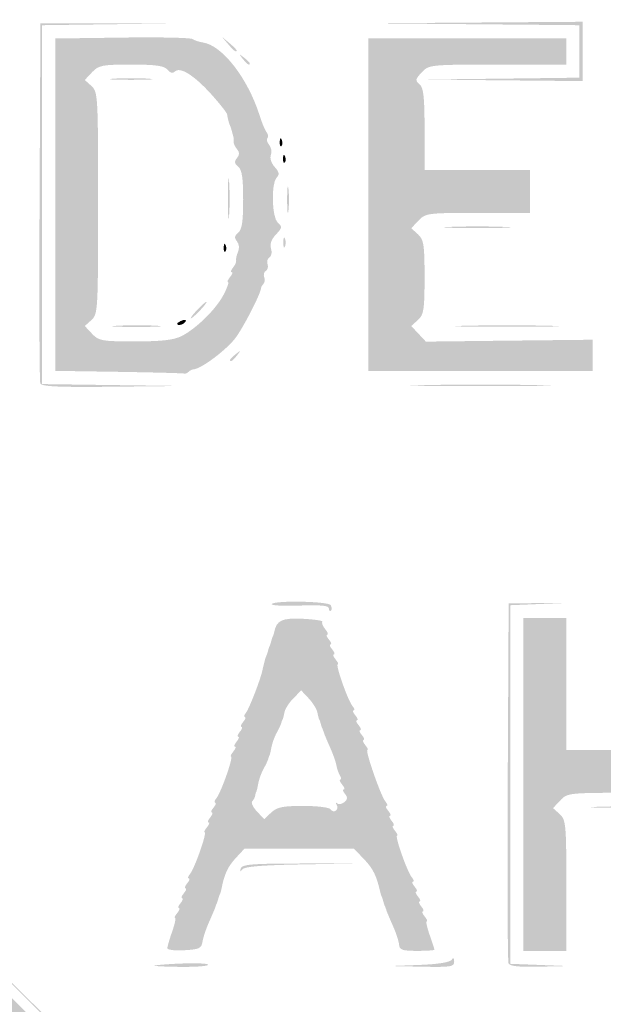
# Model space of a CAD drawing. Header units: inches. Extents: x -25.5 to 26.3, y -25.5 to 25.5.
# Tile 3 of 8: x -13 to -4.6, y -11.4 to 2.6. Entities that reach past the tile are written whole.
import ezdxf

# ---------------------------------------------------------------- set-up
doc = ezdxf.new("R2010")
doc.units = ezdxf.units.IN
doc.header["$MEASUREMENT"] = 0

msp = doc.modelspace()

# ---------------------------------------------------------------- hatches: boundary and pattern name
h = msp.add_hatch(color=7)
edge = h.paths.add_edge_path()
edge.add_spline(control_points=[(-0.485, -25.388), (-0.837, -25.302), (-1.088, -25.186), (-1.413, -24.956), (-1.656, -24.784), (-24.688, -1.783), (-24.971, -1.428), (-25.26, -1.067), (-25.407, -0.657), (-25.442, -0.115), (-25.464, 0.232), (-25.451, 0.342), (-25.347, 0.672), (-25.273, 0.908), (-25.151, 1.16), (-25.029, 1.328), (-24.757, 1.705), (-1.826, 24.649), (-1.409, 24.962), (-0.998, 25.27), (-0.834, 25.341), (-0.355, 25.414), (0.313, 25.516), (0.951, 25.326), (1.549, 24.846), (1.707, 24.718), (7.011, 19.436), (13.336, 13.108), (21.925, 4.514), (24.884, 1.525), (25.029, 1.299), (25.22, 0.998), (25.367, 0.606), (25.43, 0.226), (25.482, -0.084), (25.371, -0.662), (25.184, -1.06), (24.992, -1.468), (26.335, -0.11), (10.688, -15.722), (1.446, -24.944), (1.357, -25.031), (1.01, -25.191), (0.458, -25.446), (0.003, -25.506), (-0.485, -25.388)], knot_values=[0, 0, 0, 0, 1, 1, 1, 2, 2, 2, 3, 3, 3, 4, 4, 4, 5, 5, 5, 6, 6, 6, 7, 7, 7, 8, 8, 8, 9, 9, 9, 10, 10, 10, 11, 11, 11, 12, 12, 12, 13, 13, 13, 14, 14, 14, 15, 15, 15, 15], degree=3, periodic=0)
edge = h.paths.add_edge_path(flags=0)
edge.add_spline(control_points=[(0.38, -25.31), (0.534, -25.282), (0.817, -25.186), (1.01, -25.097), (1.357, -24.937), (1.446, -24.85), (10.688, -15.628), (26.246, -0.105), (24.898, -1.468), (25.09, -1.06), (25.466, -0.26), (25.413, 0.549), (24.934, 1.299), (24.79, 1.525), (21.842, 4.502), (13.289, 13.061), (6.99, 19.363), (1.707, 24.624), (1.549, 24.751), (0.951, 25.232), (0.313, 25.422), (-0.355, 25.32), (-0.834, 25.247), (-0.998, 25.176), (-1.409, 24.868), (-1.826, 24.555), (-24.663, 1.705), (-24.935, 1.328), (-25.534, 0.5), (-25.49, -0.65), (-24.83, -1.467), (-24.458, -1.927), (-1.598, -24.756), (-1.342, -24.922), (-1.069, -25.1), (-0.796, -25.218), (-0.485, -25.293), (-0.166, -25.37), (0.032, -25.374), (0.38, -25.31)], knot_values=[0, 0, 0, 0, 1, 1, 1, 2, 2, 2, 3, 3, 3, 4, 4, 4, 5, 5, 5, 6, 6, 6, 7, 7, 7, 8, 8, 8, 9, 9, 9, 10, 10, 10, 11, 11, 11, 12, 12, 12, 13, 13, 13, 13], degree=3, periodic=0)
h = msp.add_hatch(color=7)
edge = h.paths.add_edge_path()
edge.add_spline(control_points=[(0.187, -24.606), (0.165, -24.57), (0.07, -24.558), (-0.078, -24.572), (-0.205, -24.585), (-0.321, -24.576), (-0.335, -24.553), (-0.349, -24.53), (-0.385, -24.517), (-0.416, -24.523), (-0.446, -24.529), (-0.588, -24.475), (-0.73, -24.404), (-0.947, -24.295), (-2.882, -22.382), (-12.613, -12.655), (-22.922, -2.351), (-24.46, -0.788), (-24.496, -0.577), (-24.499, -0.558), (-24.507, -0.531), (-24.514, -0.518), (-24.52, -0.505), (-24.531, -0.473), (-24.537, -0.447), (-24.544, -0.422), (-24.553, -0.39), (-24.559, -0.377), (-24.593, -0.291), (-24.562, 0.355), (-24.518, 0.471), (-24.488, 0.549), (-24.441, 0.676), (-24.412, 0.754), (-24.342, 0.94), (-1.119, 24.184), (-0.812, 24.374), (-0.689, 24.451), (-0.589, 24.5), (-0.589, 24.484), (-0.589, 24.468), (-0.56, 24.479), (-0.526, 24.508), (-0.491, 24.537), (-0.45, 24.548), (-0.434, 24.532), (-0.419, 24.517), (-0.38, 24.521), (-0.348, 24.541), (-0.316, 24.56), (-0.159, 24.577), (0, 24.577), (0.159, 24.577), (0.316, 24.56), (0.348, 24.541), (0.38, 24.521), (0.417, 24.515), (0.43, 24.528), (0.443, 24.541), (0.578, 24.482), (0.729, 24.397), (0.932, 24.282), (1.018, 24.255), (1.056, 24.294), (1.095, 24.333), (4.165, 21.291), (12.728, 12.728), (20.947, 4.508), (24.332, 1.094), (24.297, 1.059), (24.261, 1.023), (24.291, 0.921), (24.4, 0.709), (24.485, 0.544), (24.541, 0.396), (24.526, 0.381), (24.511, 0.366), (24.535, 0.313), (24.58, 0.264), (24.648, 0.189), (24.652, 0.158), (24.602, 0.079), (24.554, 0.002), (24.555, -0.03), (24.606, -0.091), (24.658, -0.155), (24.656, -0.181), (24.589, -0.254), (24.546, -0.302), (24.513, -0.36), (24.518, -0.383), (24.522, -0.405), (24.52, -0.44), (24.514, -0.459), (24.507, -0.479), (24.499, -0.51), (24.494, -0.53), (24.475, -0.614), (24.275, -0.962), (24.23, -0.99), (24.195, -1.011), (24.198, -1.043), (24.238, -1.091), (24.286, -1.149), (22.455, -3.001), (12.726, -12.73), (4.149, -21.307), (1.142, -24.286), (1.103, -24.247), (1.064, -24.207), (1.008, -24.222), (0.888, -24.304), (0.798, -24.364), (0.647, -24.439), (0.551, -24.47), (0.455, -24.501), (0.342, -24.556), (0.299, -24.594), (0.241, -24.644), (0.213, -24.647), (0.187, -24.606)], knot_values=[0, 0, 0, 0, 1, 1, 1, 2, 2, 2, 3, 3, 3, 4, 4, 4, 5, 5, 5, 6, 6, 6, 7, 7, 7, 8, 8, 8, 9, 9, 9, 10, 10, 10, 11, 11, 11, 12, 12, 12, 13, 13, 13, 14, 14, 14, 15, 15, 15, 16, 16, 16, 17, 17, 17, 18, 18, 18, 19, 19, 19, 20, 20, 20, 21, 21, 21, 22, 22, 22, 23, 23, 23, 24, 24, 24, 25, 25, 25, 26, 26, 26, 27, 27, 27, 28, 28, 28, 29, 29, 29, 30, 30, 30, 31, 31, 31, 32, 32, 32, 33, 33, 33, 34, 34, 34, 35, 35, 35, 36, 36, 36, 37, 37, 37, 38, 38, 38, 39, 39, 39, 40, 40, 40, 40], degree=3, periodic=0)
edge = h.paths.add_edge_path(flags=0)
edge.add_spline(control_points=[(0.095, -24.042), (0.111, -24.015), (0.15, -23.996), (0.18, -24), (0.296, -24.014), (0.35, -23.992), (0.492, -23.873), (0.595, -23.786), (0.625, -23.733), (0.592, -23.694), (0.559, -23.654), (3.808, -20.376), (12.1, -12.084), (19.462, -4.722), (23.666, -0.551), (23.688, -0.586), (23.732, -0.657), (23.881, -0.529), (23.981, -0.337), (24.045, -0.213), (24.043, -0.194), (23.953, -0.099)], knot_values=[0, 0, 0, 0, 1, 1, 1, 2, 2, 2, 3, 3, 3, 4, 4, 4, 5, 5, 5, 6, 6, 6, 7, 7, 7, 7], degree=3, periodic=0)
edge.add_line((23.953, -0.099), (23.856, 0.004))
edge.add_line((23.856, 0.004), (23.954, 0.102))
edge.add_spline(control_points=[(23.954, 0.102), (24.044, 0.193), (24.046, 0.21), (23.981, 0.335), (23.882, 0.529), (23.732, 0.657), (23.688, 0.586), (23.666, 0.551), (19.462, 4.722), (12.1, 12.084), (4.119, 20.065), (0.56, 23.655), (0.59, 23.692), (0.62, 23.727), (0.596, 23.782), (0.517, 23.855), (0.453, 23.916), (0.4, 23.948), (0.4, 23.928), (0.4, 23.907), (0.366, 23.919), (0.323, 23.954), (0.281, 23.989), (0.223, 24.02), (0.194, 24.021), (0.165, 24.023), (0.104, 24.042), (0.059, 24.062), (0.014, 24.083), (-0.061, 24.084), (-0.106, 24.064), (-0.194, 24.026), (-0.241, 24.014), (-0.353, 24.003), (-0.443, 23.994), (-23.885, 0.561), (-23.977, 0.389), (-24.014, 0.317), (-24.03, 0.259), (-24.011, 0.259), (-23.992, 0.259), (-24.002, 0.234), (-24.034, 0.203), (-24.096, 0.14), (-24.111, -0.129), (-24.055, -0.184), (-24.021, -0.219), (-24.014, -0.24), (-24.002, -0.365), (-23.994, -0.443), (-0.606, -23.833), (-0.417, -23.951), (-0.336, -24.002), (-0.238, -24.032), (-0.198, -24.017), (-0.159, -24.002), (-0.113, -24.012), (-0.096, -24.04), (-0.057, -24.104), (0.056, -24.105), (0.095, -24.042)], knot_values=[0, 0, 0, 0, 1, 1, 1, 2, 2, 2, 3, 3, 3, 4, 4, 4, 5, 5, 5, 6, 6, 6, 7, 7, 7, 8, 8, 8, 9, 9, 9, 10, 10, 10, 11, 11, 11, 12, 12, 12, 13, 13, 13, 14, 14, 14, 15, 15, 15, 16, 16, 16, 17, 17, 17, 18, 18, 18, 19, 19, 19, 20, 20, 20, 20], degree=3, periodic=0)
h = msp.add_hatch(color=7)
edge = h.paths.add_edge_path()
edge.add_spline(control_points=[(-12.763, 12.74), (-6.339, 19.164), (-1.073, 24.42), (-1.06, 24.42), (-1.047, 24.42), (-6.292, 19.164), (-12.716, 12.74), (-19.14, 6.316), (-24.407, 1.06), (-24.42, 1.06), (-24.433, 1.06), (-19.187, 6.316), (-12.763, 12.74)], knot_values=[0, 0, 0, 0, 1, 1, 1, 2, 2, 2, 3, 3, 3, 4, 4, 4, 4], degree=3, periodic=0)
h = msp.add_hatch(color=7)
edge = h.paths.add_edge_path()
edge.add_spline(control_points=[(-12.151, 12.08), (-5.753, 18.478), (-0.508, 23.713), (-0.495, 23.713), (-0.482, 23.713), (-5.706, 18.478), (-12.104, 12.08), (-18.502, 5.682), (-23.747, 0.447), (-23.76, 0.447), (-23.773, 0.447), (-18.549, 5.682), (-12.151, 12.08)], knot_values=[0, 0, 0, 0, 1, 1, 1, 2, 2, 2, 3, 3, 3, 4, 4, 4, 4], degree=3, periodic=0)
h = msp.add_hatch(color=7)
edge = h.paths.add_edge_path()
edge.add_spline(control_points=[(-12.671, -2.555), (-12.683, -2.523), (-12.688, -1.352), (-12.681, 0.047)], knot_values=[0, 0, 0, 0, 1, 1, 1, 1], degree=3, periodic=0)
edge.add_line((-12.681, 0.047), (-12.669, 2.59))
edge.add_line((-12.669, 2.59), (-11.645, 2.592))
edge.add_line((-11.645, 2.592), (-10.62, 2.593))
edge.add_line((-10.62, 2.593), (-11.633, 2.579))
edge.add_line((-11.633, 2.579), (-12.646, 2.565))
edge.add_line((-12.646, 2.565), (-12.646, 0))
edge.add_line((-12.646, 0), (-12.646, -2.565))
edge.add_line((-12.646, -2.565), (-11.645, -2.579))
edge.add_line((-11.645, -2.579), (-10.644, -2.592))
edge.add_line((-10.644, -2.592), (-11.646, -2.603))
edge.add_spline(control_points=[(-11.646, -2.603), (-12.413, -2.611), (-12.654, -2.6), (-12.671, -2.555)], knot_values=[0, 0, 0, 0, 1, 1, 1, 1], degree=3, periodic=0)
msp.add_hatch(color=7).paths.add_polyline_path([(-6.087, 1.801), (-4.969, 1.815), (-4.969, 2.19), (-4.969, 2.565), (-6.488, 2.579), (-8.006, 2.592), (-6.464, 2.603), (-4.922, 2.614), (-4.922, 2.19), (-4.922, 1.766), (-6.064, 1.777), (-7.206, 1.788), (-6.087, 1.801)])
h = msp.add_hatch(color=7)
edge = h.paths.add_edge_path()
edge.add_line((-11.551, -2.39), (-12.457, -2.376))
edge.add_line((-12.457, -2.376), (-12.457, -0.001))
edge.add_line((-12.457, -0.001), (-12.457, 2.375))
edge.add_line((-12.457, 2.375), (-11.503, 2.388))
edge.add_spline(control_points=[(-11.503, 2.388), (-10.979, 2.396), (-10.527, 2.386), (-10.499, 2.368), (-10.471, 2.349), (-10.403, 2.326), (-10.347, 2.318), (-10.069, 2.275), (-9.707, 1.808), (-9.537, 1.272), (-9.505, 1.168), (-9.459, 1.06), (-9.437, 1.032), (-9.415, 1.004), (-9.41, 0.967), (-9.426, 0.951), (-9.443, 0.934), (-9.432, 0.891), (-9.402, 0.855), (-9.372, 0.819), (-9.361, 0.754), (-9.377, 0.711), (-9.395, 0.665), (-9.372, 0.593), (-9.323, 0.539), (-9.258, 0.467), (-9.251, 0.432), (-9.293, 0.39), (-9.377, 0.306), (-9.364, -0.187), (-9.277, -0.26), (-9.212, -0.314), (-9.216, -0.332), (-9.305, -0.427), (-9.371, -0.497), (-9.395, -0.566), (-9.375, -0.628), (-9.358, -0.68), (-9.368, -0.737), (-9.397, -0.754), (-9.426, -0.772), (-9.438, -0.816), (-9.425, -0.851), (-9.411, -0.886), (-9.422, -0.929), (-9.448, -0.945), (-9.475, -0.962), (-9.486, -1.003), (-9.473, -1.036), (-9.46, -1.07), (-9.464, -1.112), (-9.481, -1.13), (-9.499, -1.147), (-9.515, -1.176), (-9.517, -1.193), (-9.528, -1.28), (-9.741, -1.701), (-9.868, -1.885), (-9.988, -2.06), (-10.376, -2.354), (-10.487, -2.355), (-10.504, -2.355), (-10.534, -2.371), (-10.554, -2.39), (-10.573, -2.41), (-10.601, -2.421), (-10.616, -2.415), (-10.632, -2.409), (-11.052, -2.398), (-11.551, -2.39)], knot_values=[0, 0, 0, 0, 1, 1, 1, 2, 2, 2, 3, 3, 3, 4, 4, 4, 5, 5, 5, 6, 6, 6, 7, 7, 7, 8, 8, 8, 9, 9, 9, 10, 10, 10, 11, 11, 11, 12, 12, 12, 13, 13, 13, 14, 14, 14, 15, 15, 15, 16, 16, 16, 17, 17, 17, 18, 18, 18, 19, 19, 19, 20, 20, 20, 21, 21, 21, 22, 22, 22, 23, 23, 23, 23], degree=3, periodic=0)
edge = h.paths.add_edge_path(flags=0)
edge.add_spline(control_points=[(-10.653, -1.879), (-10.442, -1.772), (-10.158, -1.492), (-10.05, -1.283), (-10, -1.186), (-9.973, -1.107), (-9.989, -1.107), (-10.006, -1.107), (-9.993, -1.075), (-9.961, -1.036), (-9.929, -0.997), (-9.918, -0.965), (-9.937, -0.965), (-9.957, -0.965), (-9.948, -0.936), (-9.918, -0.9), (-9.888, -0.864), (-9.868, -0.816), (-9.873, -0.794), (-9.878, -0.772), (-9.865, -0.716), (-9.845, -0.671), (-9.825, -0.623), (-9.832, -0.56), (-9.862, -0.524), (-9.902, -0.476), (-9.898, -0.445), (-9.844, -0.401), (-9.79, -0.356), (-9.773, -0.24), (-9.773, 0.071), (-9.773, 0.381), (-9.79, 0.498), (-9.844, 0.542), (-9.898, 0.587), (-9.902, 0.617), (-9.862, 0.666), (-9.822, 0.714), (-9.822, 0.747), (-9.863, 0.796), (-9.893, 0.832), (-9.914, 0.88), (-9.91, 0.902), (-9.906, 0.924), (-9.908, 0.958), (-9.914, 0.977), (-9.921, 0.997), (-9.931, 1.034), (-9.937, 1.06), (-9.944, 1.086), (-9.955, 1.117), (-9.961, 1.13), (-9.975, 1.159), (-9.994, 1.232), (-10.002, 1.29), (-10.005, 1.313), (-10.106, 1.441), (-10.226, 1.575), (-10.472, 1.848), (-10.675, 1.976), (-10.747, 1.903), (-10.778, 1.872), (-10.814, 1.881), (-10.854, 1.929), (-10.901, 1.985), (-11.017, 2.002), (-11.371, 2.002), (-11.789, 2.002), (-11.837, 1.992), (-11.932, 1.892)], knot_values=[0, 0, 0, 0, 1, 1, 1, 2, 2, 2, 3, 3, 3, 4, 4, 4, 5, 5, 5, 6, 6, 6, 7, 7, 7, 8, 8, 8, 9, 9, 9, 10, 10, 10, 11, 11, 11, 12, 12, 12, 13, 13, 13, 14, 14, 14, 15, 15, 15, 16, 16, 16, 17, 17, 17, 18, 18, 18, 19, 19, 19, 20, 20, 20, 21, 21, 21, 22, 22, 22, 23, 23, 23, 23], degree=3, periodic=0)
edge.add_line((-11.932, 1.892), (-12.035, 1.782))
edge.add_line((-12.035, 1.782), (-11.94, 1.696))
edge.add_spline(control_points=[(-11.94, 1.696), (-11.848, 1.613), (-11.845, 1.555), (-11.845, 0.024), (-11.845, -1.507), (-11.848, -1.566), (-11.94, -1.649)], knot_values=[0, 0, 0, 0, 1, 1, 1, 2, 2, 2, 2], degree=3, periodic=0)
edge.add_line((-11.94, -1.649), (-12.035, -1.735))
edge.add_line((-12.035, -1.735), (-11.932, -1.845))
edge.add_spline(control_points=[(-11.932, -1.845), (-11.836, -1.947), (-11.792, -1.955), (-11.316, -1.955), (-10.939, -1.955), (-10.764, -1.935), (-10.653, -1.879)], knot_values=[0, 0, 0, 0, 1, 1, 1, 2, 2, 2, 2], degree=3, periodic=0)
h = msp.add_hatch(color=7)
edge = h.paths.add_edge_path()
edge.add_line((-9.989, 2.296), (-10.079, 2.402))
edge.add_line((-10.079, 2.402), (-9.973, 2.312))
edge.add_spline(control_points=[(-9.973, 2.312), (-9.914, 2.263), (-9.867, 2.215), (-9.867, 2.206), (-9.867, 2.169), (-9.905, 2.196), (-9.989, 2.296)], knot_values=[0, 0, 0, 0, 1, 1, 1, 2, 2, 2, 2], degree=3, periodic=0)
h = msp.add_hatch(color=7)
edge = h.paths.add_edge_path()
edge.add_line((-7.983, 0), (-7.983, 2.378))
edge.add_line((-7.983, 2.378), (-6.57, 2.378))
edge.add_line((-6.57, 2.378), (-5.157, 2.378))
edge.add_line((-5.157, 2.378), (-5.157, 2.19))
edge.add_line((-5.157, 2.19), (-5.157, 2.002))
edge.add_line((-5.157, 2.002), (-6.138, 2.002))
edge.add_spline(control_points=[(-6.138, 2.002), (-7.107, 2.002), (-7.12, 2), (-7.223, 1.891), (-7.315, 1.793), (-7.319, 1.773), (-7.254, 1.72), (-7.197, 1.672), (-7.182, 1.544), (-7.182, 1.077)], knot_values=[0, 0, 0, 0, 1, 1, 1, 2, 2, 2, 3, 3, 3, 3], degree=3, periodic=0)
edge.add_line((-7.182, 1.077), (-7.182, 0.495))
edge.add_line((-7.182, 0.495), (-6.429, 0.495))
edge.add_line((-6.429, 0.495), (-5.675, 0.495))
edge.add_line((-5.675, 0.495), (-5.675, 0.188))
edge.add_line((-5.675, 0.188), (-5.675, -0.118))
edge.add_line((-5.675, -0.118), (-6.421, -0.118))
edge.add_spline(control_points=[(-6.421, -0.118), (-7.14, -0.118), (-7.169, -0.122), (-7.269, -0.228)], knot_values=[0, 0, 0, 0, 1, 1, 1, 1], degree=3, periodic=0)
edge.add_line((-7.269, -0.228), (-7.372, -0.337))
edge.add_line((-7.372, -0.337), (-7.277, -0.423))
edge.add_spline(control_points=[(-7.277, -0.423), (-7.193, -0.5), (-7.182, -0.568), (-7.182, -1.036), (-7.182, -1.505), (-7.193, -1.573), (-7.277, -1.649)], knot_values=[0, 0, 0, 0, 1, 1, 1, 2, 2, 2, 2], degree=3, periodic=0)
edge.add_line((-7.277, -1.649), (-7.372, -1.735))
edge.add_line((-7.372, -1.735), (-7.268, -1.846))
edge.add_line((-7.268, -1.846), (-7.163, -1.958))
edge.add_line((-7.163, -1.958), (-5.972, -1.944))
edge.add_line((-5.972, -1.944), (-4.78, -1.931))
edge.add_line((-4.78, -1.931), (-4.78, -2.155))
edge.add_line((-4.78, -2.155), (-4.78, -2.378))
edge.add_line((-4.78, -2.378), (-6.382, -2.378))
edge.add_line((-6.382, -2.378), (-7.983, -2.378))
edge.add_line((-7.983, -2.378), (-7.983, 0))
h = msp.add_hatch(color=7)
edge = h.paths.add_edge_path()
edge.add_spline(control_points=[(-9.779, 2.084), (-9.837, 2.159), (-9.836, 2.16), (-9.761, 2.102), (-9.715, 2.066), (-9.678, 2.029), (-9.678, 2.019), (-9.678, 1.981), (-9.717, 2.006), (-9.779, 2.084)], knot_values=[0, 0, 0, 0, 1, 1, 1, 2, 2, 2, 3, 3, 3, 3], degree=3, periodic=0)
h = msp.add_hatch(color=7)
edge = h.paths.add_edge_path()
edge.add_spline(control_points=[(-11.621, 1.801), (-11.485, 1.81), (-11.263, 1.81), (-11.127, 1.801), (-10.991, 1.791), (-11.102, 1.784), (-11.374, 1.784), (-11.646, 1.784), (-11.757, 1.791), (-11.621, 1.801)], knot_values=[0, 0, 0, 0, 1, 1, 1, 2, 2, 2, 3, 3, 3, 3], degree=3, periodic=0)
h = msp.add_hatch(color=7)
edge = h.paths.add_edge_path()
edge.add_spline(control_points=[(-9.251, 0.899), (-9.249, 0.954), (-9.237, 0.965), (-9.222, 0.927), (-9.209, 0.893), (-9.21, 0.853), (-9.226, 0.837), (-9.242, 0.821), (-9.253, 0.849), (-9.251, 0.899)], knot_values=[0, 0, 0, 0, 1, 1, 1, 2, 2, 2, 3, 3, 3, 3], degree=3, periodic=0)
h = msp.add_hatch(color=7)
edge = h.paths.add_edge_path()
edge.add_spline(control_points=[(-9.204, 0.663), (-9.201, 0.718), (-9.19, 0.729), (-9.175, 0.692), (-9.162, 0.658), (-9.163, 0.617), (-9.179, 0.601), (-9.195, 0.586), (-9.206, 0.614), (-9.204, 0.663)], knot_values=[0, 0, 0, 0, 1, 1, 1, 2, 2, 2, 3, 3, 3, 3], degree=3, periodic=0)
h = msp.add_hatch(color=7)
edge = h.paths.add_edge_path()
edge.add_spline(control_points=[(-9.991, 0.094), (-9.991, 0.353), (-9.983, 0.453), (-9.973, 0.316), (-9.964, 0.179), (-9.964, -0.032), (-9.974, -0.155), (-9.983, -0.277), (-9.991, -0.165), (-9.991, 0.094)], knot_values=[0, 0, 0, 0, 1, 1, 1, 2, 2, 2, 3, 3, 3, 3], degree=3, periodic=0)
h = msp.add_hatch(color=7)
edge = h.paths.add_edge_path()
edge.add_spline(control_points=[(-9.145, 0.071), (-9.145, 0.239), (-9.137, 0.308), (-9.126, 0.224), (-9.116, 0.14), (-9.116, 0.002), (-9.126, -0.082), (-9.137, -0.167), (-9.145, -0.098), (-9.145, 0.071)], knot_values=[0, 0, 0, 0, 1, 1, 1, 2, 2, 2, 3, 3, 3, 3], degree=3, periodic=0)
h = msp.add_hatch(color=7)
edge = h.paths.add_edge_path()
edge.add_spline(control_points=[(-6.817, -0.318), (-6.604, -0.309), (-6.254, -0.309), (-6.04, -0.318), (-5.826, -0.327), (-6.001, -0.334), (-6.429, -0.334), (-6.856, -0.334), (-7.031, -0.327), (-6.817, -0.318)], knot_values=[0, 0, 0, 0, 1, 1, 1, 2, 2, 2, 3, 3, 3, 3], degree=3, periodic=0)
h = msp.add_hatch(color=7)
edge = h.paths.add_edge_path()
edge.add_line((-12.127, -12.092), (-23.737, -0.471))
edge.add_line((-23.737, -0.471), (-12.116, -12.08))
edge.add_spline(control_points=[(-12.116, -12.08), (-5.724, -18.465), (-0.495, -23.695), (-0.495, -23.701), (-0.495, -23.708), (-0.5, -23.713), (-0.506, -23.713), (-0.513, -23.713), (-5.742, -18.484), (-12.127, -12.092)], knot_values=[0, 0, 0, 0, 1, 1, 1, 2, 2, 2, 3, 3, 3, 3], degree=3, periodic=0)
h = msp.add_hatch(color=7)
edge = h.paths.add_edge_path()
edge.add_spline(control_points=[(-10.051, -0.608), (-10.049, -0.553), (-10.038, -0.542), (-10.023, -0.58), (-10.009, -0.614), (-10.011, -0.654), (-10.027, -0.67), (-10.042, -0.686), (-10.054, -0.658), (-10.051, -0.608)], knot_values=[0, 0, 0, 0, 1, 1, 1, 2, 2, 2, 3, 3, 3, 3], degree=3, periodic=0)
h = msp.add_hatch(color=7)
edge = h.paths.add_edge_path()
edge.add_spline(control_points=[(-9.2, -0.542), (-9.2, -0.477), (-9.189, -0.45), (-9.176, -0.483), (-9.163, -0.515), (-9.163, -0.568), (-9.176, -0.6), (-9.189, -0.633), (-9.2, -0.606), (-9.2, -0.542)], knot_values=[0, 0, 0, 0, 1, 1, 1, 2, 2, 2, 3, 3, 3, 3], degree=3, periodic=0)
h = msp.add_hatch(color=7)
edge = h.paths.add_edge_path()
edge.add_spline(control_points=[(-10.432, -1.507), (-10.371, -1.442), (-10.311, -1.389), (-10.298, -1.389), (-10.285, -1.389), (-10.324, -1.442), (-10.385, -1.507), (-10.446, -1.572), (-10.506, -1.625), (-10.519, -1.625), (-10.532, -1.625), (-10.493, -1.572), (-10.432, -1.507)], knot_values=[0, 0, 0, 0, 1, 1, 1, 2, 2, 2, 3, 3, 3, 4, 4, 4, 4], degree=3, periodic=0)
h = msp.add_hatch(color=7)
edge = h.paths.add_edge_path()
edge.add_spline(control_points=[(-10.715, -1.701), (-10.715, -1.69), (-10.682, -1.669), (-10.641, -1.654), (-10.6, -1.638), (-10.581, -1.646), (-10.597, -1.672), (-10.625, -1.717), (-10.715, -1.739), (-10.715, -1.701)], knot_values=[0, 0, 0, 0, 1, 1, 1, 2, 2, 2, 3, 3, 3, 3], degree=3, periodic=0)
h = msp.add_hatch(color=7)
edge = h.paths.add_edge_path()
edge.add_spline(control_points=[(-11.572, -1.731), (-11.409, -1.722), (-11.155, -1.722), (-11.007, -1.731), (-10.859, -1.741), (-10.992, -1.748), (-11.303, -1.748), (-11.614, -1.748), (-11.735, -1.74), (-11.572, -1.731)], knot_values=[0, 0, 0, 0, 1, 1, 1, 2, 2, 2, 3, 3, 3, 3], degree=3, periodic=0)
h = msp.add_hatch(color=7)
edge = h.paths.add_edge_path()
edge.add_spline(control_points=[(-6.605, -1.731), (-6.275, -1.723), (-5.735, -1.723), (-5.404, -1.731), (-5.074, -1.739), (-5.344, -1.746), (-6.005, -1.746), (-6.665, -1.746), (-6.936, -1.739), (-6.605, -1.731)], knot_values=[0, 0, 0, 0, 1, 1, 1, 2, 2, 2, 3, 3, 3, 3], degree=3, periodic=0)
h = msp.add_hatch(color=7)
edge = h.paths.add_edge_path()
edge.add_spline(control_points=[(-9.961, -2.219), (-9.961, -2.21), (-9.924, -2.172), (-9.879, -2.137), (-9.804, -2.078), (-9.802, -2.08), (-9.861, -2.155), (-9.922, -2.233), (-9.961, -2.258), (-9.961, -2.219)], knot_values=[0, 0, 0, 0, 1, 1, 1, 2, 2, 2, 3, 3, 3, 3], degree=3, periodic=0)
h = msp.add_hatch(color=7)
edge = h.paths.add_edge_path()
edge.add_spline(control_points=[(-7.194, -2.579), (-6.747, -2.571), (-6.016, -2.571), (-5.569, -2.579), (-5.122, -2.586), (-5.488, -2.593), (-6.382, -2.593), (-7.275, -2.593), (-7.641, -2.586), (-7.194, -2.579)], knot_values=[0, 0, 0, 0, 1, 1, 1, 2, 2, 2, 3, 3, 3, 3], degree=3, periodic=0)
h = msp.add_hatch(color=7)
edge = h.paths.add_edge_path()
edge.add_spline(control_points=[(-8.548, -5.774), (-8.548, -5.731), (-8.657, -5.72), (-8.968, -5.731), (-9.198, -5.739), (-9.377, -5.73), (-9.365, -5.71), (-9.331, -5.655), (-8.558, -5.669), (-8.523, -5.725), (-8.506, -5.753), (-8.504, -5.788), (-8.52, -5.804), (-8.535, -5.819), (-8.548, -5.806), (-8.548, -5.774)], knot_values=[0, 0, 0, 0, 1, 1, 1, 2, 2, 2, 3, 3, 3, 4, 4, 4, 5, 5, 5, 5], degree=3, periodic=0)
h = msp.add_hatch(color=7)
edge = h.paths.add_edge_path()
edge.add_spline(control_points=[(-5.983, -10.844), (-5.996, -10.812), (-6, -9.641), (-5.994, -8.242)], knot_values=[0, 0, 0, 0, 1, 1, 1, 1], degree=3, periodic=0)
edge.add_line((-5.994, -8.242), (-5.981, -5.699))
edge.add_line((-5.981, -5.699), (-5.557, -5.696))
edge.add_line((-5.557, -5.696), (-5.134, -5.693))
edge.add_line((-5.134, -5.693), (-5.546, -5.709))
edge.add_line((-5.546, -5.709), (-5.958, -5.726))
edge.add_line((-5.958, -5.726), (-5.958, -8.289))
edge.add_line((-5.958, -8.289), (-5.958, -10.852))
edge.add_line((-5.958, -10.852), (-5.546, -10.868))
edge.add_line((-5.546, -10.868), (-5.134, -10.884))
edge.add_line((-5.134, -10.884), (-5.547, -10.893))
edge.add_spline(control_points=[(-5.547, -10.893), (-5.842, -10.9), (-5.967, -10.886), (-5.983, -10.844)], knot_values=[0, 0, 0, 0, 1, 1, 1, 1], degree=3, periodic=0)
h = msp.add_hatch(color=7)
edge = h.paths.add_edge_path()
edge.add_spline(control_points=[(-10.856, -10.629), (-10.856, -10.605), (-10.825, -10.498), (-10.787, -10.391), (-10.75, -10.284), (-10.731, -10.196), (-10.746, -10.196), (-10.761, -10.196), (-10.747, -10.165), (-10.715, -10.126), (-10.682, -10.087), (-10.672, -10.055), (-10.691, -10.055), (-10.71, -10.055), (-10.7, -10.023), (-10.667, -9.985), (-10.635, -9.946), (-10.625, -9.914), (-10.644, -9.914), (-10.663, -9.914), (-10.653, -9.882), (-10.62, -9.843), (-10.588, -9.804), (-10.577, -9.773), (-10.597, -9.773), (-10.616, -9.773), (-10.605, -9.741), (-10.573, -9.702), (-10.541, -9.663), (-10.53, -9.631), (-10.55, -9.631), (-10.569, -9.631), (-10.561, -9.603), (-10.532, -9.567), (-10.467, -9.489), (-10.285, -8.972), (-10.323, -8.972), (-10.337, -8.972), (-10.323, -8.94), (-10.291, -8.901), (-10.258, -8.862), (-10.248, -8.831), (-10.267, -8.831), (-10.286, -8.831), (-10.276, -8.799), (-10.244, -8.76), (-10.211, -8.721), (-10.201, -8.689), (-10.22, -8.689), (-10.239, -8.689), (-10.229, -8.658), (-10.196, -8.619), (-10.164, -8.58), (-10.154, -8.548), (-10.173, -8.548), (-10.192, -8.548), (-10.184, -8.519), (-10.155, -8.484), (-10.09, -8.406), (-9.908, -7.889), (-9.946, -7.889), (-9.96, -7.889), (-9.946, -7.857), (-9.914, -7.818), (-9.882, -7.779), (-9.871, -7.747), (-9.89, -7.747), (-9.91, -7.747), (-9.899, -7.716), (-9.867, -7.677), (-9.835, -7.638), (-9.824, -7.606), (-9.843, -7.606), (-9.863, -7.606), (-9.852, -7.574), (-9.82, -7.535), (-9.787, -7.497), (-9.777, -7.465), (-9.796, -7.465), (-9.815, -7.465), (-9.805, -7.433), (-9.773, -7.394), (-9.74, -7.355), (-9.73, -7.324), (-9.749, -7.324), (-9.768, -7.324), (-9.76, -7.295), (-9.731, -7.26), (-9.687, -7.206), (-9.519, -6.771), (-9.497, -6.652), (-9.493, -6.633), (-9.487, -6.607), (-9.484, -6.594), (-9.481, -6.581), (-9.473, -6.549), (-9.466, -6.523), (-9.46, -6.497), (-9.449, -6.465), (-9.443, -6.452), (-9.436, -6.439), (-9.426, -6.408), (-9.419, -6.382), (-9.413, -6.356), (-9.402, -6.324), (-9.396, -6.311), (-9.389, -6.298), (-9.379, -6.266), (-9.372, -6.24), (-9.366, -6.214), (-9.355, -6.183), (-9.349, -6.17), (-9.342, -6.157), (-9.334, -6.13), (-9.33, -6.111), (-9.296, -5.942), (-9.22, -5.906), (-8.922, -5.92), (-8.755, -5.928), (-8.629, -5.947), (-8.642, -5.962), (-8.655, -5.978), (-8.637, -6.025), (-8.601, -6.068), (-8.566, -6.111), (-8.552, -6.146), (-8.572, -6.146), (-8.591, -6.146), (-8.58, -6.178), (-8.548, -6.217), (-8.516, -6.256), (-8.505, -6.287), (-8.525, -6.287), (-8.544, -6.287), (-8.533, -6.319), (-8.501, -6.358), (-8.469, -6.397), (-8.458, -6.429), (-8.477, -6.429), (-8.497, -6.429), (-8.486, -6.461), (-8.454, -6.499), (-8.422, -6.538), (-8.407, -6.57), (-8.422, -6.57), (-8.459, -6.57), (-8.278, -7.087), (-8.213, -7.165), (-8.184, -7.201), (-8.176, -7.229), (-8.195, -7.229), (-8.214, -7.229), (-8.204, -7.261), (-8.171, -7.3), (-8.139, -7.339), (-8.128, -7.371), (-8.148, -7.371), (-8.167, -7.371), (-8.156, -7.402), (-8.124, -7.441), (-8.092, -7.48), (-8.081, -7.512), (-8.101, -7.512), (-8.12, -7.512), (-8.109, -7.544), (-8.077, -7.583), (-8.045, -7.621), (-8.034, -7.653), (-8.054, -7.653), (-8.073, -7.653), (-8.062, -7.685), (-8.03, -7.724), (-7.998, -7.763), (-7.983, -7.795), (-7.998, -7.795), (-8.036, -7.795), (-7.807, -8.453), (-7.742, -8.531), (-7.713, -8.566), (-7.705, -8.595), (-7.724, -8.595), (-7.743, -8.595), (-7.733, -8.627), (-7.7, -8.666), (-7.668, -8.705), (-7.657, -8.736), (-7.677, -8.736), (-7.696, -8.736), (-7.685, -8.768), (-7.653, -8.807), (-7.621, -8.846), (-7.61, -8.878), (-7.63, -8.878), (-7.649, -8.878), (-7.638, -8.91), (-7.606, -8.948), (-7.574, -8.987), (-7.56, -9.019), (-7.574, -9.019), (-7.612, -9.019), (-7.43, -9.536), (-7.365, -9.614), (-7.336, -9.65), (-7.328, -9.678), (-7.347, -9.678), (-7.366, -9.678), (-7.356, -9.71), (-7.324, -9.749), (-7.291, -9.788), (-7.281, -9.82), (-7.3, -9.82), (-7.319, -9.82), (-7.309, -9.851), (-7.276, -9.89), (-7.244, -9.929), (-7.234, -9.961), (-7.253, -9.961), (-7.272, -9.961), (-7.262, -9.993), (-7.229, -10.032), (-7.197, -10.07), (-7.187, -10.102), (-7.206, -10.102), (-7.225, -10.102), (-7.215, -10.134), (-7.182, -10.173), (-7.15, -10.212), (-7.136, -10.244), (-7.151, -10.244), (-7.166, -10.244), (-7.147, -10.331), (-7.11, -10.438), (-7.072, -10.545), (-7.041, -10.64), (-7.041, -10.65), (-7.041, -10.66), (-7.153, -10.667), (-7.29, -10.667), (-7.499, -10.667), (-7.54, -10.653), (-7.546, -10.58), (-7.549, -10.532), (-7.589, -10.41), (-7.634, -10.309), (-7.679, -10.208), (-7.72, -10.11), (-7.726, -10.091), (-7.731, -10.071), (-7.741, -10.045), (-7.747, -10.032), (-7.754, -10.019), (-7.765, -9.987), (-7.771, -9.961), (-7.777, -9.935), (-7.788, -9.903), (-7.795, -9.89), (-7.801, -9.877), (-7.81, -9.851), (-7.814, -9.831), (-7.864, -9.601), (-7.918, -9.49), (-8.043, -9.36)], knot_values=[0, 0, 0, 0, 1, 1, 1, 2, 2, 2, 3, 3, 3, 4, 4, 4, 5, 5, 5, 6, 6, 6, 7, 7, 7, 8, 8, 8, 9, 9, 9, 10, 10, 10, 11, 11, 11, 12, 12, 12, 13, 13, 13, 14, 14, 14, 15, 15, 15, 16, 16, 16, 17, 17, 17, 18, 18, 18, 19, 19, 19, 20, 20, 20, 21, 21, 21, 22, 22, 22, 23, 23, 23, 24, 24, 24, 25, 25, 25, 26, 26, 26, 27, 27, 27, 28, 28, 28, 29, 29, 29, 30, 30, 30, 31, 31, 31, 32, 32, 32, 33, 33, 33, 34, 34, 34, 35, 35, 35, 36, 36, 36, 37, 37, 37, 38, 38, 38, 39, 39, 39, 40, 40, 40, 41, 41, 41, 42, 42, 42, 43, 43, 43, 44, 44, 44, 45, 45, 45, 46, 46, 46, 47, 47, 47, 48, 48, 48, 49, 49, 49, 50, 50, 50, 51, 51, 51, 52, 52, 52, 53, 53, 53, 54, 54, 54, 55, 55, 55, 56, 56, 56, 57, 57, 57, 58, 58, 58, 59, 59, 59, 60, 60, 60, 61, 61, 61, 62, 62, 62, 63, 63, 63, 64, 64, 64, 65, 65, 65, 66, 66, 66, 67, 67, 67, 68, 68, 68, 69, 69, 69, 70, 70, 70, 71, 71, 71, 72, 72, 72, 73, 73, 73, 74, 74, 74, 75, 75, 75, 76, 76, 76, 77, 77, 77, 78, 78, 78, 79, 79, 79, 80, 80, 80, 81, 81, 81, 82, 82, 82, 83, 83, 83, 84, 84, 84, 85, 85, 85, 86, 86, 86, 87, 87, 87, 87], degree=3, periodic=0)
edge.add_line((-8.043, -9.36), (-8.19, -9.207))
edge.add_line((-8.19, -9.207), (-8.972, -9.207))
edge.add_line((-8.972, -9.207), (-9.755, -9.207))
edge.add_line((-9.755, -9.207), (-9.876, -9.337))
edge.add_spline(control_points=[(-9.876, -9.337), (-9.988, -9.456), (-10.042, -9.569), (-10.08, -9.767), (-10.088, -9.809), (-10.099, -9.849), (-10.105, -9.855), (-10.11, -9.861), (-10.119, -9.888), (-10.126, -9.914), (-10.132, -9.94), (-10.143, -9.972), (-10.149, -9.985), (-10.156, -9.997), (-10.166, -10.024), (-10.171, -10.043), (-10.177, -10.063), (-10.217, -10.158), (-10.26, -10.254), (-10.303, -10.351), (-10.345, -10.478), (-10.354, -10.537), (-10.368, -10.63), (-10.402, -10.646), (-10.613, -10.658), (-10.747, -10.666), (-10.856, -10.653), (-10.856, -10.629)], knot_values=[0, 0, 0, 0, 1, 1, 1, 2, 2, 2, 3, 3, 3, 4, 4, 4, 5, 5, 5, 6, 6, 6, 7, 7, 7, 8, 8, 8, 9, 9, 9, 9], degree=3, periodic=0)
edge = h.paths.add_edge_path(flags=0)
edge.add_spline(control_points=[(-8.913, -8.595), (-8.715, -8.595), (-8.54, -8.617), (-8.524, -8.643), (-8.483, -8.71), (-8.398, -8.648), (-8.437, -8.58), (-8.455, -8.55), (-8.452, -8.54), (-8.43, -8.559), (-8.409, -8.579), (-8.363, -8.571), (-8.328, -8.541), (-8.28, -8.501), (-8.277, -8.473), (-8.318, -8.424), (-8.347, -8.389), (-8.355, -8.36), (-8.336, -8.36), (-8.317, -8.36), (-8.327, -8.328), (-8.36, -8.289), (-8.392, -8.25), (-8.404, -8.218), (-8.386, -8.218), (-8.369, -8.218), (-8.371, -8.192), (-8.391, -8.16), (-8.411, -8.127), (-8.433, -8.063), (-8.441, -8.017), (-8.448, -7.971), (-8.489, -7.854), (-8.532, -7.758), (-8.575, -7.661), (-8.615, -7.567), (-8.62, -7.547), (-8.626, -7.528), (-8.636, -7.501), (-8.642, -7.488), (-8.649, -7.475), (-8.659, -7.444), (-8.666, -7.418), (-8.672, -7.392), (-8.682, -7.365), (-8.687, -7.359), (-8.692, -7.352), (-8.704, -7.308), (-8.713, -7.26), (-8.722, -7.211), (-8.778, -7.121), (-8.837, -7.058)], knot_values=[0, 0, 0, 0, 1, 1, 1, 2, 2, 2, 3, 3, 3, 4, 4, 4, 5, 5, 5, 6, 6, 6, 7, 7, 7, 8, 8, 8, 9, 9, 9, 10, 10, 10, 11, 11, 11, 12, 12, 12, 13, 13, 13, 14, 14, 14, 15, 15, 15, 16, 16, 16, 17, 17, 17, 17], degree=3, periodic=0)
edge.add_line((-8.837, -7.058), (-8.944, -6.944))
edge.add_line((-8.944, -6.944), (-9.055, -7.056))
edge.add_spline(control_points=[(-9.055, -7.056), (-9.116, -7.117), (-9.174, -7.207), (-9.183, -7.257), (-9.193, -7.307), (-9.204, -7.352), (-9.21, -7.359), (-9.215, -7.365), (-9.223, -7.387), (-9.227, -7.406), (-9.231, -7.425), (-9.26, -7.487), (-9.291, -7.544), (-9.323, -7.6), (-9.357, -7.695), (-9.369, -7.756), (-9.38, -7.816), (-9.393, -7.87), (-9.398, -7.877), (-9.403, -7.883), (-9.411, -7.905), (-9.415, -7.924), (-9.419, -7.943), (-9.448, -8.005), (-9.48, -8.062), (-9.511, -8.118), (-9.546, -8.213), (-9.557, -8.274), (-9.568, -8.334), (-9.581, -8.389), (-9.587, -8.395), (-9.592, -8.401), (-9.599, -8.426), (-9.602, -8.45), (-9.605, -8.474), (-9.624, -8.509), (-9.644, -8.529), (-9.663, -8.549), (-9.633, -8.614), (-9.576, -8.674)], knot_values=[0, 0, 0, 0, 1, 1, 1, 2, 2, 2, 3, 3, 3, 4, 4, 4, 5, 5, 5, 6, 6, 6, 7, 7, 7, 8, 8, 8, 9, 9, 9, 10, 10, 10, 11, 11, 11, 12, 12, 12, 13, 13, 13, 13], degree=3, periodic=0)
edge.add_line((-9.576, -8.674), (-9.473, -8.784))
edge.add_line((-9.473, -8.784), (-9.373, -8.69))
edge.add_spline(control_points=[(-9.373, -8.69), (-9.29, -8.612), (-9.208, -8.595), (-8.913, -8.595)], knot_values=[0, 0, 0, 0, 1, 1, 1, 1], degree=3, periodic=0)
h = msp.add_hatch(color=7)
edge = h.paths.add_edge_path()
edge.add_line((-5.769, -8.289), (-5.769, -5.911))
edge.add_line((-5.769, -5.911), (-5.463, -5.911))
edge.add_line((-5.463, -5.911), (-5.157, -5.911))
edge.add_line((-5.157, -5.911), (-5.157, -6.853))
edge.add_line((-5.157, -6.853), (-5.157, -7.795))
edge.add_line((-5.157, -7.795), (-4.215, -7.795))
edge.add_line((-4.215, -7.795), (-3.273, -7.795))
edge.add_line((-3.273, -7.795), (-3.273, -6.853))
edge.add_line((-3.273, -6.853), (-3.273, -5.911))
edge.add_line((-3.273, -5.911), (-2.967, -5.911))
edge.add_line((-2.967, -5.911), (-2.661, -5.911))
edge.add_line((-2.661, -5.911), (-2.661, -8.289))
edge.add_line((-2.661, -8.289), (-2.661, -10.667))
edge.add_line((-2.661, -10.667), (-2.967, -10.667))
edge.add_line((-2.967, -10.667), (-3.273, -10.667))
edge.add_line((-3.273, -10.667), (-3.273, -9.733))
edge.add_spline(control_points=[(-3.273, -9.733), (-3.273, -8.856), (-3.267, -8.793), (-3.178, -8.712)], knot_values=[0, 0, 0, 0, 1, 1, 1, 1], degree=3, periodic=0)
edge.add_line((-3.178, -8.712), (-3.083, -8.626))
edge.add_line((-3.083, -8.626), (-3.187, -8.517))
edge.add_spline(control_points=[(-3.187, -8.517), (-3.288, -8.409), (-3.307, -8.407), (-4.215, -8.407), (-5.124, -8.407), (-5.143, -8.409), (-5.244, -8.517)], knot_values=[0, 0, 0, 0, 1, 1, 1, 2, 2, 2, 2], degree=3, periodic=0)
edge.add_line((-5.244, -8.517), (-5.347, -8.626))
edge.add_line((-5.347, -8.626), (-5.252, -8.712))
edge.add_spline(control_points=[(-5.252, -8.712), (-5.163, -8.793), (-5.157, -8.856), (-5.157, -9.733)], knot_values=[0, 0, 0, 0, 1, 1, 1, 1], degree=3, periodic=0)
edge.add_line((-5.157, -9.733), (-5.157, -10.667))
edge.add_line((-5.157, -10.667), (-5.463, -10.667))
edge.add_line((-5.463, -10.667), (-5.769, -10.667))
edge.add_line((-5.769, -10.667), (-5.769, -8.289))
h = msp.add_hatch(color=7)
edge = h.paths.add_edge_path()
edge.add_spline(control_points=[(-4.698, -8.607), (-4.432, -8.599), (-3.998, -8.599), (-3.732, -8.607), (-3.467, -8.616), (-3.684, -8.622), (-4.215, -8.622), (-4.746, -8.622), (-4.963, -8.616), (-4.698, -8.607)], knot_values=[0, 0, 0, 0, 1, 1, 1, 2, 2, 2, 3, 3, 3, 3], degree=3, periodic=0)
h = msp.add_hatch(color=7)
edge = h.paths.add_edge_path()
edge.add_spline(control_points=[(-9.808, -9.49), (-9.791, -9.431), (-9.654, -9.419), (-8.945, -9.418)], knot_values=[0, 0, 0, 0, 1, 1, 1, 1], degree=3, periodic=0)
edge.add_line((-8.945, -9.418), (-8.101, -9.416))
edge.add_line((-8.101, -9.416), (-8.923, -9.431))
edge.add_spline(control_points=[(-8.923, -9.431), (-9.504, -9.441), (-9.757, -9.462), (-9.786, -9.503), (-9.816, -9.545), (-9.822, -9.541), (-9.808, -9.49)], knot_values=[0, 0, 0, 0, 1, 1, 1, 2, 2, 2, 2], degree=3, periodic=0)
h = msp.add_hatch(color=7)
edge = h.paths.add_edge_path()
edge.add_spline(control_points=[(-11.021, -10.873), (-10.688, -10.838), (-10.254, -10.835), (-10.274, -10.868), (-10.286, -10.887), (-10.491, -10.9), (-10.729, -10.895), (-10.967, -10.891), (-11.098, -10.881), (-11.021, -10.873)], knot_values=[0, 0, 0, 0, 1, 1, 1, 2, 2, 2, 3, 3, 3, 3], degree=3, periodic=0)
h = msp.add_hatch(color=7)
edge = h.paths.add_edge_path()
edge.add_spline(control_points=[(-7.254, -10.868), (-6.992, -10.858), (-6.818, -10.83), (-6.796, -10.795), (-6.771, -10.756), (-6.76, -10.764), (-6.759, -10.821), (-6.758, -10.894), (-6.808, -10.902), (-7.218, -10.893)], knot_values=[0, 0, 0, 0, 1, 1, 1, 2, 2, 2, 3, 3, 3, 3], degree=3, periodic=0)
edge.add_line((-7.218, -10.893), (-7.677, -10.884))
edge.add_line((-7.677, -10.884), (-7.254, -10.868))

doc.saveas('drawing.dxf')
